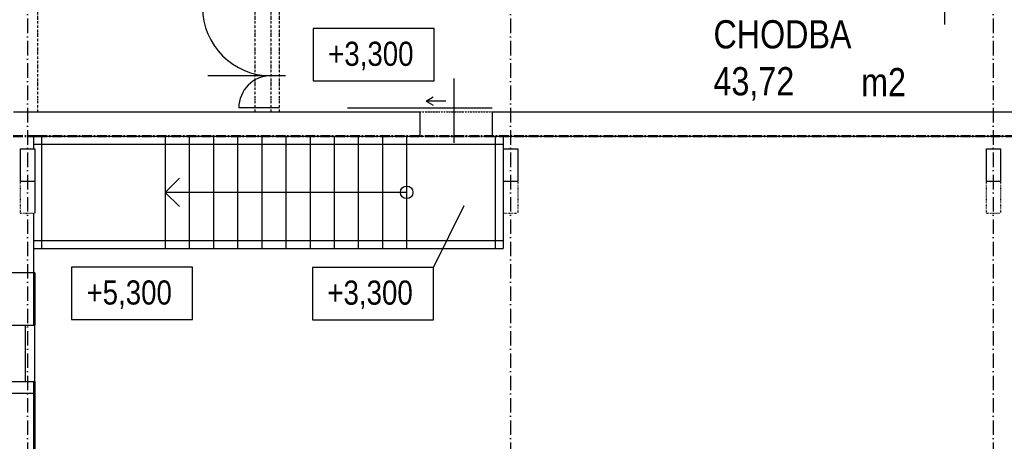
# Model space of a CAD drawing. Header units: millimetres. Extents: x -637441 to -130928, y -380379 to -53767.
# Tile 37 of 193: x -510044 to -497810, y -241704 to -236461. Entities that reach past the tile are written whole.
import ezdxf

# ---------------------------------------------------------------- set-up
doc = ezdxf.new("R2010")
doc.units = ezdxf.units.MM
doc.header["$LTSCALE"] = 10
for name, pattern in [('ACAD_ISO03W100', [30, 12, -18]), ('ACAD_ISO10W100', [18.5, 12, -3, 0.5, -3]), ('ACAD_ISO12W100', [22, 12, -3, 0.5, -3, 0.5, -3]), ('DASHDOT', [25.4, 12.7, -6.35, 0, -6.35])]:
    doc.linetypes.add(name, pattern=pattern)
doc.layers.add('_POŽÁR', color=240, linetype='Continuous', lineweight=50)
for name, color, linetype in [('Kóty', 7, 'Continuous'), ('Osy', 1, 'DASHDOT'), ('POPIS', 7, 'Continuous'), ('Schodiště', 7, 'Continuous'), ('SLABĚ', 7, 'Continuous'), ('Výplně otvorů', 7, 'Continuous'), ('ZDIVO', 6, 'Continuous')]:
    doc.layers.add(name, color=color, linetype=linetype)
doc.styles.add('NARROW', font='txt')

msp = doc.modelspace()

# ---------------------------------------------------------------- linework, layer by layer
at = {"layer": '_POŽÁR', "linetype": 'ACAD_ISO10W100'}
msp.add_line((-509821.228, -237907.964), (-510171.228, -237907.964), dxfattribs=at)
msp.add_lwpolyline([(-509821.228, -237907.964), (-449731.228, -237907.964)], dxfattribs=at)
at = {"layer": 'Kóty'}
for p, q in [((-498551.228, -235381.475), (-498551.228, -236520.324)), ((-506741.958, -237157.964), (-507705.27, -237157.964)), ((-504644.799, -237992.615), (-504644.799, -237192.615)), ((-504903.046, -239540.688), (-504521.618, -238770.268))]:
    msp.add_line(p, q, dxfattribs=at)
for points in [[(-506397.41, -237221.435), (-504893.58, -237221.435), (-504893.58, -236570.891), (-506397.41, -236570.891)], [(-509399.749, -240189.556), (-507895.918, -240189.556), (-507895.918, -239539.012), (-509399.749, -239539.012)], [(-506406.876, -240191.232), (-504903.046, -240191.232), (-504903.046, -239540.688), (-506406.876, -239540.688)]]:
    msp.add_lwpolyline(points, close=True, dxfattribs=at)
at = {"layer": 'Osy', "linetype": 'ACAD_ISO10W100', "ltscale": 1.5}
for p, q in [((-509946.228, -226457.964), (-509946.228, -256367.964)), ((-503946.228, -226457.964), (-503946.228, -256367.964)), ((-497946.228, -226457.964), (-497946.228, -256367.964))]:
    msp.add_line(p, q, dxfattribs=at)
at = {"layer": 'Schodiště', "color": 7, "lineweight": -3}
for p, q in [((-508236.228, -237907.964), (-508236.228, -239307.964)), ((-507936.228, -237907.964), (-507936.228, -239307.964)), ((-507636.228, -237907.964), (-507636.228, -239307.964)), ((-507336.228, -237907.964), (-507336.228, -239307.964)), ((-507036.228, -237907.964), (-507036.228, -239307.964)), ((-506736.228, -237907.964), (-506736.228, -239307.964)), ((-506436.228, -237907.964), (-506436.228, -239307.964)), ((-506436.228, -237907.964), (-506436.228, -238486.051)), ((-506136.228, -237907.964), (-506136.228, -239307.964)), ((-505836.228, -237907.964), (-505836.228, -239307.964)), ((-505536.228, -237907.964), (-505536.228, -239307.964)), ((-505236.228, -237907.964), (-505236.228, -239307.964)), ((-508236.228, -238607.964), (-508056.549, -238430.525)), ((-506436.228, -238607.964), (-508236.228, -238607.964)), ((-508236.228, -238607.964), (-508056.549, -238785.403)), ((-505236.228, -238607.964), (-506436.228, -238607.964))]:
    msp.add_line(p, q, dxfattribs=at)
msp.add_circle((-505236.228, -238607.964), 77.864, dxfattribs=at)
at = {"layer": 'SLABĚ', "linetype": 'ACAD_ISO12W100', "ltscale": 0.25}
for p, q in [((-509821.228, -236257.964), (-509821.228, -237607.964)), ((-507121.228, -236257.964), (-507121.228, -237607.964))]:
    msp.add_line(p, q, dxfattribs=at)
at = {"layer": 'SLABĚ', "linetype": 'ACAD_ISO12W100', "ltscale": 0.15}
for p, q in [((-505071.524, -237607.964), (-504171.524, -237607.964)), ((-505071.524, -237907.964), (-504171.524, -237907.964))]:
    msp.add_line(p, q, dxfattribs=at)
at = {"layer": 'SLABĚ'}
for p, q in [((-509771.228, -237907.964), (-509771.228, -239307.964)), ((-504136.228, -237907.964), (-504136.228, -239307.964)), ((-504036.228, -237907.964), (-504036.228, -239307.964)), ((-510036.228, -238067.964), (-510036.228, -238467.964)), ((-510036.228, -238067.964), (-509856.228, -238067.964)), ((-509871.228, -238007.964), (-504036.228, -238007.964)), ((-504036.228, -238067.964), (-503856.228, -238067.964)), ((-504036.228, -238067.964), (-504036.228, -238467.964)), ((-503856.228, -238067.964), (-503856.228, -238467.964)), ((-498036.228, -238067.964), (-498036.228, -238467.964)), ((-498036.228, -238067.964), (-497856.228, -238067.964)), ((-497856.228, -238067.964), (-497856.228, -238467.964)), ((-510036.228, -238467.964), (-509856.228, -238467.964)), ((-504036.228, -238467.964), (-503856.228, -238467.964)), ((-498036.228, -238467.964), (-497856.228, -238467.964)), ((-509871.228, -239207.964), (-504036.228, -239207.964)), ((-509871.228, -239307.964), (-504036.228, -239307.964)), ((-509871.228, -239607.964), (-509871.228, -240257.964)), ((-509871.228, -240957.964), (-509871.228, -247277.964))]:
    msp.add_line(p, q, dxfattribs=at)
at = {"layer": 'SLABĚ', "linetype": 'ACAD_ISO03W100', "ltscale": 0.05}
for p, q in [((-510036.228, -238467.964), (-510036.228, -238867.964)), ((-504036.228, -238467.964), (-504036.228, -238867.964)), ((-503856.228, -238467.964), (-503856.228, -238867.964)), ((-498036.228, -238467.964), (-498036.228, -238867.964)), ((-497856.228, -238467.964), (-497856.228, -238867.964)), ((-510036.228, -238867.964), (-509856.228, -238867.964)), ((-504036.228, -238867.964), (-503856.228, -238867.964)), ((-498036.228, -238867.964), (-497856.228, -238867.964))]:
    msp.add_line(p, q, dxfattribs=at)
at = {"layer": 'SLABĚ', "ltscale": 0.35}
for p, q in [((-509871.228, -239607.964), (-510171.228, -239607.964)), ((-509856.228, -240957.964), (-509856.228, -240257.964))]:
    msp.add_line(p, q, dxfattribs=at)
at = {"layer": 'Výplně otvorů', "linetype": 'ACAD_ISO12W100', "lineweight": -3, "ltscale": 0.25}
for p, q in [((-506921.228, -236257.964), (-506921.228, -237607.964)), ((-506821.228, -236257.964), (-506821.228, -237607.964))]:
    msp.add_line(p, q, dxfattribs=at)
at = {"layer": 'Výplně otvorů', "ltscale": 0.35}
for p, q in [((-504991.526, -237472.15), (-504904.923, -237422.15)), ((-506821.228, -237557.964), (-507321.228, -237557.964)), ((-505971.524, -237557.964), (-505071.524, -237557.964)), ((-505071.524, -237557.964), (-504171.524, -237557.964)), ((-504747.527, -237472.15), (-504991.526, -237472.15)), ((-504991.526, -237472.15), (-504904.923, -237522.15)), ((-509971.228, -240957.964), (-509971.228, -240257.964))]:
    msp.add_line(p, q, dxfattribs=at)
at = {"layer": 'Výplně otvorů'}
msp.add_line((-509871.228, -241107.964), (-510171.228, -241107.964), dxfattribs=at)
at = {"layer": 'Výplně otvorů', "ltscale": 0.35}
for centre, radius, start, end in [((-506921.228, -236307.964), 850, 180, 270), ((-506921.228, -237557.964), 400, 90, 180)]:
    msp.add_arc(centre, radius, start, end, dxfattribs=at)
at = {"layer": 'ZDIVO'}
for p, q in [((-510121.228, -237607.964), (-508871.228, -237607.964)), ((-509821.228, -237607.964), (-505071.524, -237607.964)), ((-506971.228, -237607.964), (-506921.228, -237607.964)), ((-505071.524, -237607.964), (-505071.524, -237907.964)), ((-504171.524, -237607.964), (-503192.875, -237607.964)), ((-504171.524, -237607.964), (-504171.524, -237907.964)), ((-503946.228, -237607.964), (-485683.115, -237607.964)), ((-509871.228, -237907.964), (-505071.524, -237907.964)), ((-509871.228, -237907.964), (-508871.228, -237907.964)), ((-509871.228, -237907.964), (-509871.228, -238067.964)), ((-504171.524, -237907.964), (-485683.115, -237907.964)), ((-509856.228, -238067.964), (-509856.228, -238467.964)), ((-509856.228, -238467.964), (-509856.228, -238867.964)), ((-509871.228, -238867.964), (-509871.228, -239607.964)), ((-509856.228, -239607.964), (-509871.228, -239607.964)), ((-509856.228, -239607.964), (-509856.228, -240257.964)), ((-510171.228, -240257.964), (-509856.228, -240257.964)), ((-510171.228, -240957.964), (-509856.228, -240957.964)), ((-509856.228, -240957.964), (-509856.228, -247277.964))]:
    msp.add_line(p, q, dxfattribs=at)

# ---------------------------------------------------------------- texts
at = {"layer": 'POPIS', "style": 'NARROW'}
for s, height, p in [(' CHODBA', 350, (-501534.745, -236817.524)), ('+3,300', 300, (-506211.167, -237034.882)), (' 43,72', 350, (-501534.745, -237400.857)), ('m2', 350, (-499588.981, -237412.225)), ('+5,300', 300, (-509213.506, -240003.002)), ('+3,300', 300, (-506220.633, -240004.678))]:
    msp.add_text(s, height=height, dxfattribs=at).set_placement(p)
at = {"layer": 'POPIS', "insert": (-515374.626, -238028.739), "char_height": 350, "width": 2838.66043, "attachment_point": 1, "style": 'NARROW'}
msp.add_mtext('\\pi1096.4;WC\\P\\pi713.6;3,81 m2', dxfattribs=at)

doc.saveas('drawing.dxf')
